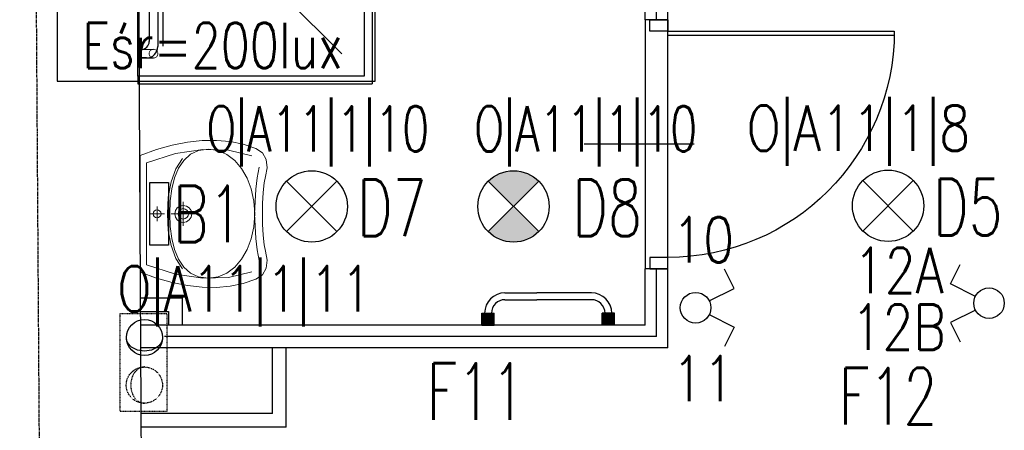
# Model space of a CAD drawing. Header units: inches. Extents: x -281236 to -70395, y 38777 to 102341.
# Tile 170 of 244: x -141656 to -141222, y 60805 to 60987. Entities that reach past the tile are written whole.
import ezdxf
from ezdxf.enums import TextEntityAlignment as Align

# ---------------------------------------------------------------- set-up
doc = ezdxf.new("R2010")
doc.units = ezdxf.units.IN
doc.header["$MEASUREMENT"] = 0
for name, pattern in [('CENTER', [2, 1.25, -0.25, 0.25, -0.25]), ('DASHED', [0.75, 0.5, -0.25]), ('DASHED2', [0.375, 0.25, -0.125])]:
    doc.linetypes.add(name, pattern=pattern)
doc.layers.get('0').update_dxf_attribs({"color": 101})
for name, color, linetype in [('Drz---drzwi', 5, 'Continuous'), ('E-90', 6, 'Continuous'), ('E35', 6, 'Continuous'), ('Ins-went', 141, 'Continuous'), ('Os-osie glowne', 8, 'CENTER'), ('Sc-cegla pelna', 32, 'Continuous'), ('Sc-gk', 120, 'Continuous'), ('Sc-gk-hatch', 8, 'Continuous'), ('Sc-nad', 5, 'DASHED2'), ('W-otwor-strop', 126, 'Continuous'), ('Wyp-grzejniki', 56, 'Continuous'), ('Wyp-sanitar', 131, 'Continuous')]:
    doc.layers.add(name, color=color, linetype=linetype)
doc.styles.add('ROMANS', font='romans', dxfattribs={"width": 0.85})
doc.linetypes.add('BATTING', pattern='A,0.0001,-0.1,[134,ltypeshp.shx,S=0.1,R=0,X=-0.1,Y=0],-0.2,[134,ltypeshp.shx,S=0.1,R=180,X=0.1,Y=0],-0.1', length=0.4001)

# ---------------------------------------------------------------- blocks, each defined once
blk = doc.blocks.new('_0630_BRODZIK_NIEPELNOSPRAWNI')
for p, q in [((27.5145487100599, -5), (27.5145487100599, 0)), ((32.5145487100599, -5), (32.5145487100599, 0)), ((67.5145487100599, -5.000000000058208), (67.5145487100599, -5.820766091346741e-11)), ((72.5145487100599, -5.000000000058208), (72.5145487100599, -5.820766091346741e-11)), ((25.0145487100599, -10), (25.0145487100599, -5)), ((25.0145487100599, -5), (75.0145487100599, -5)), ((75.0145487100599, -10), (75.0145487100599, -5)), ((27.5145487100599, -11.55817966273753), (14.61417230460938, -11.55817966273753)), ((25.0145487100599, -10), (75.0145487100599, -10)), ((27.5145487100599, -15), (27.5145487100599, -10)), ((32.5145487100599, -15), (32.5145487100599, -10)), ((67.5145487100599, -11.55817966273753), (32.5145487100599, -11.55817966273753)), ((67.5145487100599, -15.00000000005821), (67.5145487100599, -10.00000000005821)), ((72.5145487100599, -15.00000000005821), (72.5145487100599, -10.00000000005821)), ((90.02909742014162, -11.55817966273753), (72.5145487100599, -11.55817966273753)), ((11.24549740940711, -86.65147187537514), (11.24549740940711, -14.30211374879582)), ((25.0145487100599, -25.01347514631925), (13.26359198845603, -13.26302274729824)), ((25.0145487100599, -20), (25.0145487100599, -15)), ((25.0145487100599, -15), (75.0145487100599, -15)), ((75.0145487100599, -20), (75.0145487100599, -15)), ((25.0145487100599, -20), (75.0145487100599, -20)), ((27.5145487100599, -25), (27.5145487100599, -20)), ((32.5145487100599, -25), (32.5145487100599, -20)), ((67.5145487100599, -25.00000000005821), (67.5145487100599, -20.00000000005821)), ((72.5145487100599, -25.00000000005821), (72.5145487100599, -20.00000000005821)), ((1.049999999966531, -25), (0.04999999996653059, -25)), ((1.049999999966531, -25), (1.049999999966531, -35)), ((25.0145487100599, -30), (25.0145487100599, -25)), ((25.0145487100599, -25), (75.0145487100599, -25)), ((75.0145487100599, -30), (75.0145487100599, -25)), ((3.849999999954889, -28.10000000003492), (1.049999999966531, -28.10000000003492)), ((25.0145487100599, -30), (75.0145487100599, -30)), ((27.5145487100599, -35), (27.5145487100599, -30)), ((32.50521209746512, -35), (32.50521209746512, -30)), ((32.5145487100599, -35), (32.5145487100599, -30)), ((67.5145487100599, -35.00000000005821), (67.5145487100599, -30.00000000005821)), ((72.5145487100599, -35.00000000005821), (72.5145487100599, -30.00000000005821)), ((1.549999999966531, -31.90000000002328), (1.049999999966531, -31.90000000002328)), ((8.849999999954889, -33.10000000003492), (8.849999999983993, -86.90000000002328)), ((32.5145487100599, -32.51315326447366), (32.50521209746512, -32.50381705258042)), ((35.00150217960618, -35), (32.5145487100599, -32.51315326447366)), ((1.049999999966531, -35), (0.04999999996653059, -35)), ((5.049999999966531, -35.40000000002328), (5.049999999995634, -84.60000000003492)), ((25.0145487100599, -40), (25.0145487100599, -35)), ((25.0145487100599, -35), (75.0145487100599, -35)), ((75.0145487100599, -40), (75.0145487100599, -35)), ((25.0145487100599, -40), (75.0145487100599, -40)), ((90.02909742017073, -90.02523358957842), (40.00171677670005, -40)), ((1.049999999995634, -85.00000000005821), (0.04999999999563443, -85.00000000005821)), ((1.049999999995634, -85.00000000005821), (1.049999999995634, -95.00000000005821)), ((1.049999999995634, -88.10000000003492), (6.949999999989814, -88.07500000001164)), ((1.549999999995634, -88.10000000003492), (1.049999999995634, -88.10000000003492)), ((1.049999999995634, -91.90000000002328), (6.949999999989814, -91.92500000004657)), ((3.849999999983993, -91.90000000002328), (1.049999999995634, -91.90000000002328))]:
    blk.add_line(p, q)
blk.add_lwpolyline([(0, 0), (100.0000000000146, 0), (100.0000000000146, -100), (0, -100)], close=True)
at = {"linetype": 'DASHED', "ltscale": 0.5}
blk.add_lwpolyline([(103.5000000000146, 0), (103.5000000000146, -103.5), (0, -103.5)], dxfattribs=at)
for points in [[(100.0000000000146, 0), (103.5000000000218, 0)], [(1.049999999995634, -95.00000000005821), (0.0458230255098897, -95.00048435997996)], [(0, -100), (0, -103.5)]]:
    blk.add_lwpolyline(points)
at = {"const_width": 0.35}
blk.add_lwpolyline([(6.949999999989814, -88.07500000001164, 1), (6.949999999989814, -91.92500000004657, 1)], format="xyb", close=True, dxfattribs=at)
for radius in [1.900505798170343, 0.900505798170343]:
    blk.add_circle((9.999999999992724, -10.0000000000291), radius)
for centre, radius, start, end in [((3.849999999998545, -33.10000000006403), 5, 0, 90), ((1.550000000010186, -35.40000000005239), 3.5, 0, 90), ((1.549999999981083, -84.60000000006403), 3.5, 270, 0), ((3.849999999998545, -86.90000000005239), 5, 270, 0)]:
    blk.add_arc(centre, radius, start, end)
blk = doc.blocks.new('_0630_UMYWALKA_NIEPEŁNOSPRAWNY')
at = {"lineweight": 0}
for points in [[(0, -54.0117386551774), (4.599899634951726, -54.03674748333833), (9.416254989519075, -54.29201000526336), (13.64059101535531, -54.72405907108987), (16.46227673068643, -55.27985871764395), (20.39814885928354, -56.01028897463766), (23.99252112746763, -55.5847077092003), (26.92674656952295, -53.96646405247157), (28.8839029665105, -51.11890713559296), (30.72118946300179, -45.50830589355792), (31.91600778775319, -39.68512961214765), (32.47223862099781, -33.64420405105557), (32.39333145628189, -27.38078615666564), (31.68402934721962, -20.88927050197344), (30.34691941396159, -14.16534522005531), (28.38674471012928, -7.203836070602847), (25.80695472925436, 0), (0, 0), (-25.80729967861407, 0), (-28.38717589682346, -7.203836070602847), (-30.34747995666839, -14.16534522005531), (-31.68441741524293, -20.88927050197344), (-32.39406447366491, -27.38078615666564), (-32.47279916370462, -33.64420405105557), (-31.91665456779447, -39.68512961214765), (-30.72183624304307, -45.50830589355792), (-28.88454974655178, -51.11890713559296), (-26.92726399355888, -53.96646405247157), (-23.99286607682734, -55.5847077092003), (-20.39892499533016, -56.01028897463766), (-16.46270791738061, -55.27985871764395), (-13.6410222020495, -54.72405907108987), (-9.417117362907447, -54.29201000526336), (-4.600330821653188, -54.03674748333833), (0, -54.0117386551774)], [(0, -5.72486571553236), (0.6799814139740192, -5.862845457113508), (1.236643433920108, -6.238409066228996), (1.612207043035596, -6.795071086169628), (1.750617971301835, -7.475483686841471), (1.612207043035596, -8.155896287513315), (1.236643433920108, -8.712558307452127), (0.6799814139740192, -9.088121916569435), (0, -9.226532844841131), (-0.6804126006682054, -9.088121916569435), (-1.237074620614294, -8.712558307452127), (-1.613069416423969, -8.155896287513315), (-1.751049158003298, -7.475483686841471), (-1.613069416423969, -6.795071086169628), (-1.237074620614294, -6.238409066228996), (-0.6804126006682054, -5.862845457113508), (0, -5.72486571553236)], [(0, -15.26228416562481), (1.45741102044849, -15.55764704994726), (2.65007341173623, -16.3631037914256), (3.455530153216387, -17.55576618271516), (3.75132422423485, -19.01360838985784), (3.455530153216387, -20.47145059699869), (2.65007341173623, -21.66411298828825), (1.45741102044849, -22.46913854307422), (0, -22.76493261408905), (-1.458273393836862, -22.46913854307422), (-2.650935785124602, -21.66411298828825), (-3.455961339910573, -20.47145059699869), (-3.751755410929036, -19.01360838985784), (-3.455961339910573, -17.55576618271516), (-2.650935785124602, -16.3631037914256), (-1.458273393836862, -15.55764704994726), (0, -15.26228416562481)], [(0, -16.7127961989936), (0.8938500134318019, -16.89389460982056), (1.62557383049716, -17.38803455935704), (2.119282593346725, -18.11932718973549), (2.300812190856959, -19.01360838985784), (2.119282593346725, -19.90788958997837), (1.62557383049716, -20.63918222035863), (0.8938500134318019, -21.13289098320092), (0, -21.31442058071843), (-0.8942812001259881, -21.13289098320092), (-1.626005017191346, -20.63918222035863), (-2.119713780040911, -19.90788958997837), (-2.301243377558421, -19.01360838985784), (-2.119713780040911, -18.11932718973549), (-1.626005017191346, -17.38803455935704), (-0.8942812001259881, -16.89389460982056), (0, -16.7127961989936)]]:
    blk.add_lwpolyline(points, close=True, dxfattribs=at)
for points in [[(25.67371804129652, -49.28205182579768), (28.13622524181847, -38.98402005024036), (28.45228508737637, -27.73996467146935), (26.58697145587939, -15.64647150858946), (22.50665178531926, -2.800988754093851), (0, -2.800988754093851), (-22.50729856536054, -2.800988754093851), (-26.5875751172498, -15.64647150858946), (-28.45275939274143, -27.73996467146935), (-28.13691514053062, -38.98402005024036), (-25.67414922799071, -49.28205182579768)], [(0, -10.72835609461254), (0, -4.223042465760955)], [(-3.252872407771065, -7.475483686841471), (3.252441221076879, -7.475483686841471)], [(-28.44758515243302, -30.13650030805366), (-27.85733368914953, -25.83196355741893), (-26.16923778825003, -22.21948144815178), (-23.50734986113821, -19.26197192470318), (-19.99585167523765, -16.9240776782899), (-15.75858004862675, -15.16871665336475), (-10.91980298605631, -13.9596691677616), (-5.60370225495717, -13.26114672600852), (0.06597156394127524, -13.03606727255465), (5.73521419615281, -13.26114672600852), (11.05174611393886, -13.9596691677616), (15.8905231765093, -15.16871665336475), (20.12736361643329, -16.9240776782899), (23.63894803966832, -19.26197192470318), (26.30066349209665, -22.21948144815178), (27.98875939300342, -25.83196355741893), (28.5794851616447, -30.13650030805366)], [(-24.25731287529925, -18.74152958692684), (-19.75102387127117, -15.71287425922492), (-14.00796207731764, -13.62765541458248), (-7.309045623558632, -12.42335098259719), (0.06597156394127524, -12.03571414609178), (7.440557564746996, -12.42335098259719), (14.13947401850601, -13.62765541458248), (19.88244957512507, -15.71287425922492), (24.38878169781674, -18.74152958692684)], [(-0.0004311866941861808, -24.2645999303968), (-0.0004311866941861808, -13.76261684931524)], [(5.341109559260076, -19.01360838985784), (-5.341540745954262, -19.01360838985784)], [(-28.44758515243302, -30.13650030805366), (-27.86082630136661, -34.41559704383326), (-26.18187155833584, -38.32602915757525), (-23.53291923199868, -41.80570576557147), (-20.03616763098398, -44.79253598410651), (-15.81377194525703, -47.22356655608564), (-10.98793048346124, -49.03713778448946), (-5.681315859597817, -50.17115878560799), (-0.01509153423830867, -50.56310748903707), (5.658031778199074, -50.17115878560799), (10.98361861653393, -49.03713778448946), (15.83490009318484, -47.22356655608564), (20.08683206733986, -44.79253598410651), (23.6135080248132, -41.80570576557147), (26.28815907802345, -38.32602915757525), (27.98530989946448, -34.41559704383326), (28.5794851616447, -30.13650030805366)], [(20.64392527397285, -52.50560353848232), (15.93666015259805, -51.6337440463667), (10.85555616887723, -51.0779443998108), (5.511428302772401, -50.7403252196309), (0.01509153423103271, -50.52343831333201), (-5.481245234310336, -50.7403252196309), (-10.82537310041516, -51.0779443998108), (-15.90647708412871, -51.6337440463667), (-20.61369908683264, -52.50560353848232)]]:
    blk.add_lwpolyline(points, dxfattribs=at)
at = {"lineweight": 0, "const_width": 0.2824945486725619}
for points in [[(-0.1276312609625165, -20.35201188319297), (-0.1276312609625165, -20.35201188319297)], [(-0.07459529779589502, -21.39332774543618), (-0.07459529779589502, -21.39332774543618)]]:
    blk.add_lwpolyline(points, dxfattribs=at)
blk = doc.blocks.new('_0630_DRZWI_100')
at = {"ltscale": 25}
for p, q in [((-4, -5), (-4, 0)), ((-4, 0), (-4, -5)), ((4, 0), (-4, 0)), ((4, -5), (4, 0)), ((4, -5), (4, 0)), ((-4, -105), (-4, -5)), ((-4, -5), (4, -5)), ((-15.69999999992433, -55), (32.89999999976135, -55)), ((-4, -105), (4, -105)), ((-4, -110), (-4, -105)), ((4, -105), (4, -110)), ((4, -105), (4, -110)), ((4, -110), (-4, -110))]:
    blk.add_line(p, q, dxfattribs=at)
at = {"ltscale": 7}
for p, q in [((-4, -5), (-104, -4.999999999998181)), ((-4, -6.799999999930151), (-103.9837986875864, -6.799999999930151))]:
    blk.add_line(p, q, dxfattribs=at)
blk.add_arc((-4, -5), 100, 180, 270)
blk = doc.blocks.new('g-1')
at = {"layer": 'Wyp-grzejniki', "ltscale": 10}
h = blk.add_hatch(color=256, dxfattribs=at)
h.paths.add_polyline_path([(0.04198095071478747, 0), (-5.358019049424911, 9.888899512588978e-07), (-5.358020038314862, -5.399999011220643), (0.04197996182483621, -5.400000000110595)])
edge = h.paths.add_edge_path(flags=16)
edge.add_line((-5.358019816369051, -4.20012131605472), (-5.358019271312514, -1.199876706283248))
blk.add_hatch(color=256, dxfattribs=at).paths.add_polyline_path([(-0.01600215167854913, -58.58515187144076), (-0.0160011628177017, -53.18515187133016), (-5.416001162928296, -53.18515088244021), (-5.416002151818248, -58.58515088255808)])
at = {"layer": 'Wyp-grzejniki'}
for p, q in [((-5.400000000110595, 9.888899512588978e-07), (-5.400000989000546, -5.399999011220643)), ((0, 0), (-5.400000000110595, 9.888899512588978e-07)), ((0, 0), (-9.888899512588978e-07, -5.400000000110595)), ((-5.400000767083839, -4.20012131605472), (-5.400000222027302, -1.199876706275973)), ((-5.400000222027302, -1.199876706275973), (-5.400000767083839, -4.20012131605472)), ((-9.888899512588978e-07, -5.400000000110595), (-5.400000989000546, -5.399999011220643)), ((-14.30616789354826, -10.19938590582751, -1.243458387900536e-08), (-14.30617230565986, -34.29257331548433, -1.239034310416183e-08)), ((-11.30616789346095, -10.19938645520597, -1.243458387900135e-08), (-11.30617230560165, -34.29257386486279, -1.239034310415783e-08)), ((-14.30617488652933, -48.38576072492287, -1.236446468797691e-08), (-14.30617230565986, -34.29257331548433, -1.239034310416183e-08)), ((-11.30617488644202, -48.38576127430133, -1.23644646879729e-08), (-11.30617230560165, -34.29257386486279, -1.239034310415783e-08)), ((-5.400010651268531, -58.58515088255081), (-5.400009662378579, -53.18515088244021)), ((-9.662267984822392e-06, -53.18515187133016), (-5.400009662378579, -53.18515088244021)), ((-5.400010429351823, -57.38527318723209), (-5.400009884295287, -54.38502857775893)), ((-1.065115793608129e-05, -58.58515187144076), (-9.662267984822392e-06, -53.18515187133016)), ((-1.065115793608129e-05, -58.58515187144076), (-5.400010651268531, -58.58515088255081))]:
    blk.add_line(p, q, dxfattribs=at)
for centre, radius, start, end in [((-5.306167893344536, -10.19938755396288, -1.243458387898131e-08), 9.00000000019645, 90.5973659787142, 179.9999895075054), ((-5.306167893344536, -10.19938755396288, -1.243458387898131e-08), 6.000000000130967, 90.8960744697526, 179.9999895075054), ((-5.306174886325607, -48.38576237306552, -1.236446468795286e-08), 9.00000000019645, 179.9999895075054, 269.4026135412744), ((-5.306174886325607, -48.38576237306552, -1.236446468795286e-08), 6.000000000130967, 179.9999895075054, 269.1039052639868)]:
    blk.add_arc(centre, radius, start, end, dxfattribs=at)

msp = doc.modelspace()

# ---------------------------------------------------------------- hatches: boundary and pattern name
at = {"layer": 'E35'}
h = msp.add_hatch(color=256, dxfattribs=at)
edge = h.paths.add_edge_path()
edge.add_line((-141438.5119721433, 60903.85286423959), (-141449.6489039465, 60914.98979604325))
edge.add_ellipse((-141438.5119721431, 60903.85286423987), major_axis=(11.1369318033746, -11.13693180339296), ratio=1, start_angle=90.00000000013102, end_angle=180.0000000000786, ccw=False)
edge.add_line((-141427.3750403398, 60914.98979604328), (-141438.5119721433, 60903.85286423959))
edge = h.paths.add_edge_path()
edge.add_line((-141449.6489039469, 60892.7159324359), (-141438.5119721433, 60903.85286423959))
edge.add_line((-141438.5119721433, 60903.85286423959), (-141427.3750403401, 60892.71593243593))
edge.add_ellipse((-141438.5119721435, 60903.85286423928), major_axis=(11.13693180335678, -11.13693180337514), ratio=1, start_angle=-89.99999999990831, end_angle=1.1789325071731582e-10, ccw=False)

# ---------------------------------------------------------------- linework, layer by layer
for p, q in [((-141284.1093217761, 60915.44456732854), (-141261.8354581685, 60893.17070372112)), ((-141284.1093217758, 60893.17070372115), (-141261.8354581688, 60915.44456732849)), ((-141538.5581052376, 60915.155497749), (-141516.28424163, 60892.88163414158)), ((-141538.5581052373, 60892.88163414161), (-141516.2842416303, 60915.15549774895)), ((-141449.4832022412, 60915.155497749), (-141427.2093386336, 60892.88163414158)), ((-141449.4832022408, 60892.88163414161), (-141427.2093386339, 60915.15549774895)), ((-141340.8885958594, 60867.83284693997), (-141345.162632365, 60876.36851398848)), ((-141245.4935166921, 60869.84167526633), (-141241.2194801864, 60878.37734231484)), ((-141351.9243019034, 60862.30697412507), (-141340.8885958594, 60867.83284693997)), ((-141234.4578106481, 60864.31580245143), (-141245.4935166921, 60869.84167526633)), ((-141351.9243019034, 60856.26257373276), (-141340.8885958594, 60850.7367009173)), ((-141234.4578106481, 60858.27140205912), (-141245.4935166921, 60852.74552924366)), ((-141340.8885958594, 60850.7367009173), (-141345.162632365, 60842.20103387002)), ((-141245.4935166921, 60852.74552924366), (-141241.2194801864, 60844.20986219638))]:
    msp.add_line(p, q, dxfattribs=at)
at = {"layer": 'E35', "linetype": 'Continuous', "ltscale": 0.3}
msp.add_lwpolyline([(-141639.8112886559, 60959.28679957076), (-141499.4782491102, 60959.28679957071), (-141499.4782491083, 60991.56564973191), (-141639.8112886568, 60991.56564973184)], close=True, dxfattribs=at)
at = {"layer": 'E35'}
msp.add_lwpolyline([(-141598.9454049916, 60914.59913848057), (-141590.6707630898, 60914.59913848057), (-141590.6707630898, 60886.90082265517), (-141598.9454049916, 60886.90082265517)], close=True, dxfattribs=at)
for centre, radius in [((-141527.4211734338, 60904.01856594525), 15.74999999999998), ((-141438.3462704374, 60904.01856594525), 15.74999999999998), ((-141272.9723899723, 60904.3076355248), 15.74999999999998), ((-141228.4221825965, 60861.29360225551), 6.750000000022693), ((-141357.959929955, 60859.28477392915), 6.750000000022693)]:
    msp.add_circle(centre, radius, dxfattribs=at)
at = {"layer": 'Ins-went'}
msp.add_circle((-141601.2543750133, 60846.13518782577), 7.999999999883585, dxfattribs=at)
at = {"layer": 'Ins-went', "linetype": 'DASHED', "ltscale": 0.2}
msp.add_circle((-141601.3167285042, 60825.10818607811), 8.000000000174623, dxfattribs=at)
at = {"layer": 'Ins-went', "extrusion": (0, 0, -1)}
msp.add_ellipse((-141601.2543750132, 60846.13518782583), major_axis=(-7.999999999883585, -4.898587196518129e-16), ratio=0.75, start_param=3.141592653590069, end_param=6.283185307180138, dxfattribs=at)
at = {"layer": 'Ins-went', "linetype": 'DASHED', "ltscale": 0.2}
msp.add_ellipse((-141601.3166319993, 60825.10818607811), major_axis=(-9.797174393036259e-16, -7.999999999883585), ratio=0.75, start_param=3.141592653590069, end_param=6.283185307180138, dxfattribs=at)
at = {"layer": 'Os-osie glowne'}
msp.add_line((-141628.5454749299, 57943.1224457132), (-141656.3465362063, 62104.60568310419), dxfattribs=at)
at = {"layer": 'Sc-cegla pelna'}
for points in [[(-141604.2257991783, 61061.64452670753), (-141603.0115419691, 60841.51856543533)], [(-141603.0115419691, 60841.51856543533), (-141601.7158832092, 60606.63576808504)]]:
    msp.add_lwpolyline(points, dxfattribs=at)
at = {"layer": 'Sc-gk'}
for p, q in [((-141380.2259510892, 60986.51856543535), (-141380.2259803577, 61087.51856533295)), ((-141370.2259127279, 60986.51856543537), (-141370.2259127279, 61087.51856533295)), ((-141370.2259127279, 60986.51856543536), (-141380.2259510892, 60986.51856543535)), ((-141380.2259127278, 60851.51856543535), (-141380.2259198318, 60876.51856543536)), ((-141370.2259127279, 60876.51856543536), (-141380.2259198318, 60876.51856543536)), ((-141370.2259127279, 60841.51856543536), (-141370.2259127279, 60876.51856543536)), ((-141603.127720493, 60863.57992628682), (-141584.6929501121, 60863.57992628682)), ((-141584.6929501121, 60863.57992628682), (-141584.6929501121, 60851.51856543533)), ((-141603.127720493, 60857.57992628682), (-141590.6929501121, 60857.57992628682)), ((-141590.6929501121, 60857.57992628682), (-141590.6929501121, 60851.51856543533)), ((-141380.2259127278, 60851.51856543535), (-141603.0675122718, 60851.51856543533)), ((-141370.2259127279, 60841.51856543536), (-141603.0123503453, 60841.51856543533)), ((-141544.7454459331, 60812.51856543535), (-141544.7454459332, 60841.51856543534)), ((-141538.7454459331, 60806.51856543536), (-141538.7454459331, 60841.51856543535)), ((-141544.7454459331, 60812.51856543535), (-141602.8626047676, 60812.51856543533)), ((-141538.7454459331, 60806.51856543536), (-141602.8295076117, 60806.51856543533))]:
    msp.add_line(p, q, dxfattribs=at)
at = {"layer": 'Sc-gk-hatch', "linetype": 'BATTING', "ltscale": 0.22}
for p, q in [((-141375.2259127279, 60986.51856543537), (-141375.2259127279, 61087.51856533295)), ((-141375.225911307, 60846.51856543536), (-141375.2259198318, 60876.51856685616)), ((-141375.225911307, 60846.51856543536), (-141592.4461705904, 60846.51856543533))]:
    msp.add_line(p, q, dxfattribs=at)
at = {"layer": 'Sc-nad'}
msp.add_line((-141380.2259510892, 60986.51856543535), (-141380.2259198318, 60876.51856543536), dxfattribs=at)
at = {"layer": 'W-otwor-strop', "linetype": 'DASHED2', "ltscale": 0.3}
msp.add_lwpolyline([(-141612.1929501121, 60813.57992628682), (-141591.1929501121, 60813.57992628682), (-141591.1929501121, 60856.57992628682), (-141612.1929501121, 60856.57992628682)], close=True, dxfattribs=at)

# ---------------------------------------------------------------- block references
at = {"layer": 'Drz---drzwi', "xscale": -1}
msp.add_blockref('_0630_DRZWI_100', (-141374.2259127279, 60986.51856543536), dxfattribs=at)
at = {"layer": 'Wyp-grzejniki', "rotation": 270}
msp.add_blockref('g-1', (-141393.7372172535, 60851.51856543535, 1.237740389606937e-08), dxfattribs=at)
at = {"layer": 'Wyp-sanitar'}
msp.add_blockref('_0630_BRODZIK_NIEPELNOSPRAWNI', (-141604.2259127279, 61061.51856543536), dxfattribs=at)
at = {"layer": 'Wyp-sanitar', "rotation": 90}
msp.add_blockref('_0630_UMYWALKA_NIEPEŁNOSPRAWNY', (-141603.1684474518, 60900.74998005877), dxfattribs=at)

# ---------------------------------------------------------------- texts
at = {"layer": 'E-90', "style": 'ROMANS'}
for s, rotation, width, p in [('Eśr=200lux', 359.9999999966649, 0.75, (-141571.1556575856, 60975.1339250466)), ('O|A11|1|10', 359.9999999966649, 0.7, (-141524.7692173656, 60936.88603980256)), ('O|A11|1|10', 359.9999999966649, 0.7, (-141406.4864799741, 60936.88603980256)), ('O|A11|1|8', 359.9999999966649, 0.8, (-141286.0532362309, 60937.1751093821)), ('10', 3.335053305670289e-09, 0.8, (-141354.6390999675, 60889.31685644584)), ('12A', 359.9999999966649, 0.8, (-141268.3312280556, 60875.74219447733)), ('O|A11|1|11', 3.335053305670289e-09, 0.8, (-141557.0874772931, 60866.23592016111)), ('12B', 359.9999999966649, 0.8, (-141268.3312280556, 60850.72306784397)), ('11', 3.335053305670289e-09, 0.8, (-141354.6390999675, 60827.9534239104))]:
    msp.add_text(s, height=20, rotation=rotation, dxfattribs=dict(at, width=width)).set_placement(p, align=Align.MIDDLE)
at = {"layer": 'E35', "style": 'ROMANS', "width": 0.7}
for s, p in [('B1', (-141573.2630705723, 60900.68110263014)), ('D7', (-141492.0664356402, 60903.45095086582)), ('D8', (-141396.9743590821, 60903.45095086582)), ('D5', (-141237.7721014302, 60903.74002044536)), ('F11', (-141454.9408754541, 60822.22614059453)), ('F12', (-141272.9890299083, 60820.20809160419))]:
    msp.add_text(s, height=25, dxfattribs=at).set_placement(p, align=Align.MIDDLE)

doc.saveas('drawing.dxf')
